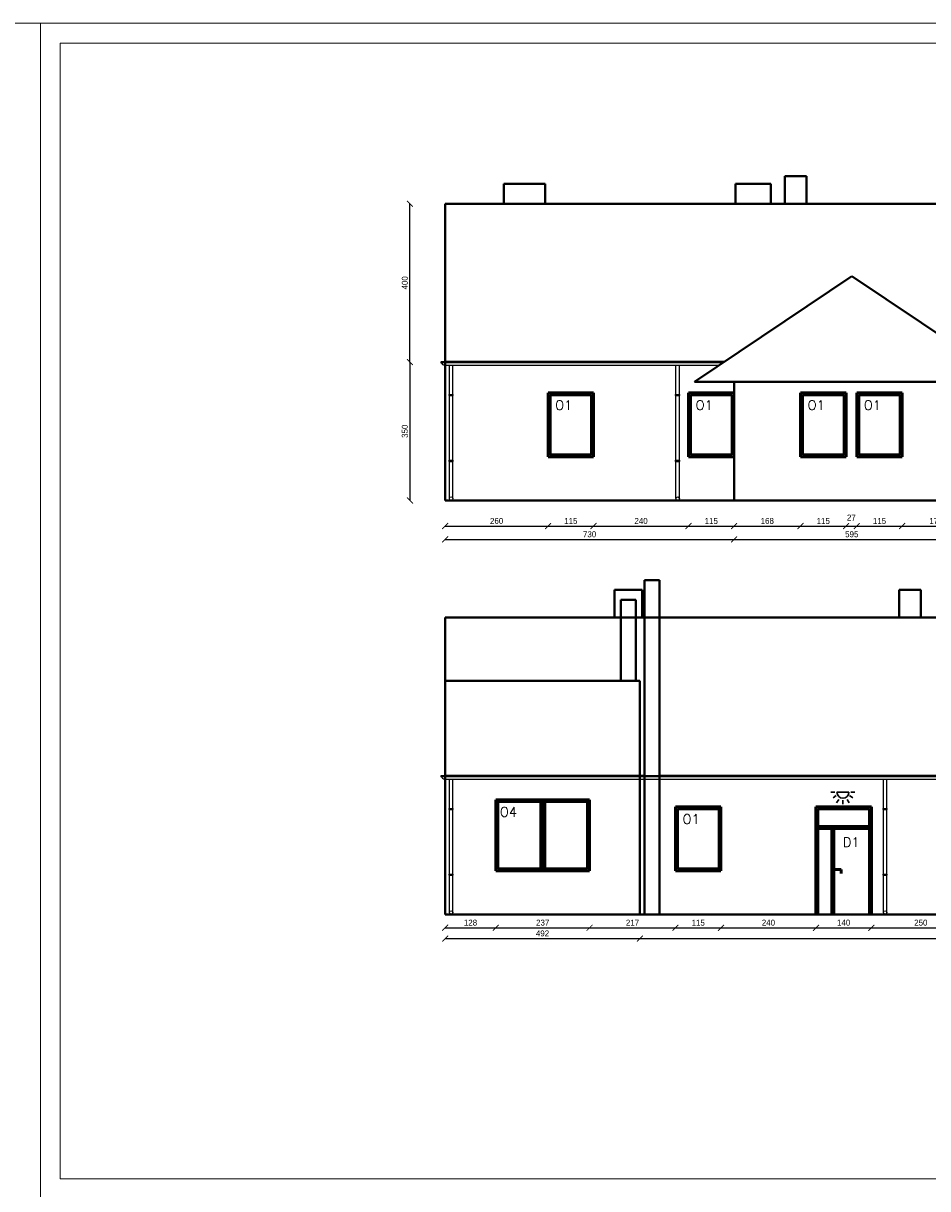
# Model space of a CAD drawing. Header units: millimetres. Extents: x 0 to 54826, y 42154 to 60442.
# Tile 16 of 64: x 30813 to 33098, y 51089 to 54034. Entities that reach past the tile are written whole.
import ezdxf

# ---------------------------------------------------------------- set-up
doc = ezdxf.new("R2010")
doc.units = ezdxf.units.MM
doc.layers.add('4', color=3, linetype='Continuous')
for name, color, linetype, lineweight in [('cienka', 3, 'Continuous', 18), ('gruba', 1, 'Continuous', 40), ('punkty świetlne', 3, 'Continuous', 30), ('stolarka', 2, 'Continuous', 50), ('wymiary', 251, 'Continuous', 15)]:
    doc.layers.add(name, color=color, linetype=linetype, lineweight=lineweight)
doc.styles.add('ROMANS1', font='romans.shx', dxfattribs={"height": 15})
doc.styles.get("Standard").update_dxf_attribs({"font": 'GOTHIC.TTF'})
doc.dimstyles.new('secemin', dxfattribs={"dimtxt": 15, "dimasz": 15, "dimexe": 1.25, "dimexo": 0.625, "dimgap": 5, "dimtad": 1, "dimdec": 0, "dimtxsty": 'Standard', "dimblk": 'ARCHTICK', "dimcen": 0, "dimse1": 1, "dimse2": 1, "dimclrd": 256, "dimclrt": 256, "dimadec": 0, "dimazin": 0, "dimtfac": 1, "dimtdec": 0, "dimtmove": 0, "dimatfit": 3, "dimfxl": 1, "dimtfillclr": 250, "dimarcsym": 1})

# ---------------------------------------------------------------- blocks, each defined once
blk = doc.blocks.new('_ArchTick')
at = {"color": 0, "linetype": 'ByBlock', "const_width": 0.15}
blk.add_lwpolyline([(-0.5, -0.5), (0.5, 0.5)], dxfattribs=at)
blk = doc.blocks.new('*D326')
at = {"layer": 'Defpoints', "color": 0, "transparency": 16777216}
for p in [(31878.6, 53178.4), (31789.6, 52828.4), (31878.6, 52828.4)]:
    blk.add_point(p, dxfattribs=at)
at = {"layer": 'wymiary', "lineweight": -2, "transparency": 16777216}
blk.add_line((31789.6, 53178.4), (31789.6, 52828.4), dxfattribs=at)
at = {"layer": 'wymiary', "lineweight": -2, "transparency": 16777216, "xscale": 15, "yscale": 15, "zscale": 15}
for p, rotation in [((31789.6, 53178.4), 90), ((31789.6, 52828.4), 270)]:
    blk.add_blockref('_ArchTick', p, dxfattribs=dict(at, rotation=rotation))
at = {"layer": 'wymiary', "transparency": 16777216, "insert": (31776.7, 53003.4), "char_height": 15, "attachment_point": 5, "rotation": 90}
blk.add_mtext('350', dxfattribs=at)
blk = doc.blocks.new('*D315')
at = {"layer": 'Defpoints', "color": 0, "transparency": 16777216}
for p in [(31878.6, 52935.6), (32138.6, 52938.4), (32138.6, 52763.9)]:
    blk.add_point(p, dxfattribs=at)
at = {"layer": 'wymiary', "lineweight": -2, "transparency": 16777216}
blk.add_line((31878.6, 52763.9), (32138.6, 52763.9), dxfattribs=at)
at = {"layer": 'wymiary', "lineweight": -2, "transparency": 16777216, "xscale": 15, "yscale": 15, "zscale": 15, "rotation": 180}
blk.add_blockref('_ArchTick', (31878.6, 52763.9), dxfattribs=at)
at = {"layer": 'wymiary', "lineweight": -2, "transparency": 16777216, "xscale": 15, "yscale": 15, "zscale": 15}
blk.add_blockref('_ArchTick', (32138.6, 52763.9), dxfattribs=at)
at = {"layer": 'wymiary', "transparency": 16777216, "insert": (32008.6, 52776.7), "char_height": 15, "attachment_point": 5}
blk.add_mtext('260', dxfattribs=at)
blk = doc.blocks.new('*D316')
at = {"layer": 'Defpoints', "color": 0, "transparency": 16777216}
for p in [(32138.6, 52938.4), (32253.6, 52938.4), (32253.6, 52763.9)]:
    blk.add_point(p, dxfattribs=at)
at = {"layer": 'wymiary', "lineweight": -2, "transparency": 16777216}
blk.add_line((32138.6, 52763.9), (32253.6, 52763.9), dxfattribs=at)
at = {"layer": 'wymiary', "lineweight": -2, "transparency": 16777216, "xscale": 15, "yscale": 15, "zscale": 15, "rotation": 180}
blk.add_blockref('_ArchTick', (32138.6, 52763.9), dxfattribs=at)
at = {"layer": 'wymiary', "lineweight": -2, "transparency": 16777216, "xscale": 15, "yscale": 15, "zscale": 15}
blk.add_blockref('_ArchTick', (32253.6, 52763.9), dxfattribs=at)
at = {"layer": 'wymiary', "transparency": 16777216, "insert": (32196.1, 52776.6), "char_height": 15, "attachment_point": 5}
blk.add_mtext('115', dxfattribs=at)
blk = doc.blocks.new('*D317')
at = {"layer": 'Defpoints', "color": 0, "transparency": 16777216}
for p in [(32253.6, 52938.4), (32493.6, 52938.4), (32493.6, 52763.9)]:
    blk.add_point(p, dxfattribs=at)
at = {"layer": 'wymiary', "lineweight": -2, "transparency": 16777216}
blk.add_line((32253.6, 52763.9), (32493.6, 52763.9), dxfattribs=at)
at = {"layer": 'wymiary', "lineweight": -2, "transparency": 16777216, "xscale": 15, "yscale": 15, "zscale": 15, "rotation": 180}
blk.add_blockref('_ArchTick', (32253.6, 52763.9), dxfattribs=at)
at = {"layer": 'wymiary', "lineweight": -2, "transparency": 16777216, "xscale": 15, "yscale": 15, "zscale": 15}
blk.add_blockref('_ArchTick', (32493.6, 52763.9), dxfattribs=at)
at = {"layer": 'wymiary', "transparency": 16777216, "insert": (32373.6, 52776.7), "char_height": 15, "attachment_point": 5}
blk.add_mtext('240', dxfattribs=at)
blk = doc.blocks.new('*D318')
at = {"layer": 'Defpoints', "color": 0, "transparency": 16777216}
for p in [(32493.6, 52938.4), (32608.6, 52938.4), (32608.6, 52763.9)]:
    blk.add_point(p, dxfattribs=at)
at = {"layer": 'wymiary', "lineweight": -2, "transparency": 16777216}
blk.add_line((32493.6, 52763.9), (32608.6, 52763.9), dxfattribs=at)
at = {"layer": 'wymiary', "lineweight": -2, "transparency": 16777216, "xscale": 15, "yscale": 15, "zscale": 15, "rotation": 180}
blk.add_blockref('_ArchTick', (32493.6, 52763.9), dxfattribs=at)
at = {"layer": 'wymiary', "lineweight": -2, "transparency": 16777216, "xscale": 15, "yscale": 15, "zscale": 15}
blk.add_blockref('_ArchTick', (32608.6, 52763.9), dxfattribs=at)
at = {"layer": 'wymiary', "transparency": 16777216, "insert": (32551.1, 52776.6), "char_height": 15, "attachment_point": 5}
blk.add_mtext('115', dxfattribs=at)
blk = doc.blocks.new('*D319')
at = {"layer": 'Defpoints', "color": 0, "transparency": 16777216}
for p in [(32608.6, 52938.4), (32776.6, 52938.4), (32776.6, 52763.9)]:
    blk.add_point(p, dxfattribs=at)
at = {"layer": 'wymiary', "lineweight": -2, "transparency": 16777216}
blk.add_line((32608.6, 52763.9), (32776.6, 52763.9), dxfattribs=at)
at = {"layer": 'wymiary', "lineweight": -2, "transparency": 16777216, "xscale": 15, "yscale": 15, "zscale": 15, "rotation": 180}
blk.add_blockref('_ArchTick', (32608.6, 52763.9), dxfattribs=at)
at = {"layer": 'wymiary', "lineweight": -2, "transparency": 16777216, "xscale": 15, "yscale": 15, "zscale": 15}
blk.add_blockref('_ArchTick', (32776.6, 52763.9), dxfattribs=at)
at = {"layer": 'wymiary', "transparency": 16777216, "insert": (32692.6, 52776.7), "char_height": 15, "attachment_point": 5}
blk.add_mtext('168', dxfattribs=at)
blk = doc.blocks.new('*D320')
at = {"layer": 'Defpoints', "color": 0, "transparency": 16777216}
for p in [(32776.6, 52938.4), (32891.6, 52938.4), (32891.6, 52763.9)]:
    blk.add_point(p, dxfattribs=at)
at = {"layer": 'wymiary', "lineweight": -2, "transparency": 16777216}
blk.add_line((32776.6, 52763.9), (32891.6, 52763.9), dxfattribs=at)
at = {"layer": 'wymiary', "lineweight": -2, "transparency": 16777216, "xscale": 15, "yscale": 15, "zscale": 15, "rotation": 180}
blk.add_blockref('_ArchTick', (32776.6, 52763.9), dxfattribs=at)
at = {"layer": 'wymiary', "lineweight": -2, "transparency": 16777216, "xscale": 15, "yscale": 15, "zscale": 15}
blk.add_blockref('_ArchTick', (32891.6, 52763.9), dxfattribs=at)
at = {"layer": 'wymiary', "transparency": 16777216, "insert": (32834.1, 52776.6), "char_height": 15, "attachment_point": 5}
blk.add_mtext('115', dxfattribs=at)
blk = doc.blocks.new('*D321')
at = {"layer": 'Defpoints', "color": 0, "transparency": 16777216}
for p in [(32891.6, 52938.4), (32918.6, 52938.4), (32918.6, 52763.9)]:
    blk.add_point(p, dxfattribs=at)
at = {"layer": 'wymiary', "lineweight": -2, "transparency": 16777216}
blk.add_line((32891.6, 52763.9), (32918.6, 52763.9), dxfattribs=at)
at = {"layer": 'wymiary', "lineweight": -2, "transparency": 16777216, "xscale": 15, "yscale": 15, "zscale": 15, "rotation": 180}
blk.add_blockref('_ArchTick', (32891.6, 52763.9), dxfattribs=at)
at = {"layer": 'wymiary', "lineweight": -2, "transparency": 16777216, "xscale": 15, "yscale": 15, "zscale": 15}
blk.add_blockref('_ArchTick', (32918.6, 52763.9), dxfattribs=at)
at = {"layer": 'wymiary', "transparency": 16777216, "insert": (32905.1, 52785.2), "char_height": 15, "attachment_point": 5}
blk.add_mtext('27', dxfattribs=at)
blk = doc.blocks.new('*D327')
at = {"layer": 'Defpoints', "color": 0, "transparency": 16777216}
for p in [(32918.6, 52938.4), (33033.6, 52938.4), (33033.6, 52763.9)]:
    blk.add_point(p, dxfattribs=at)
at = {"layer": 'wymiary', "lineweight": -2, "transparency": 16777216}
blk.add_line((32918.6, 52763.9), (33033.6, 52763.9), dxfattribs=at)
at = {"layer": 'wymiary', "lineweight": -2, "transparency": 16777216, "xscale": 15, "yscale": 15, "zscale": 15, "rotation": 180}
blk.add_blockref('_ArchTick', (32918.6, 52763.9), dxfattribs=at)
at = {"layer": 'wymiary', "lineweight": -2, "transparency": 16777216, "xscale": 15, "yscale": 15, "zscale": 15}
blk.add_blockref('_ArchTick', (33033.6, 52763.9), dxfattribs=at)
at = {"layer": 'wymiary', "transparency": 16777216, "insert": (32976.1, 52776.6), "char_height": 15, "attachment_point": 5}
blk.add_mtext('115', dxfattribs=at)
blk = doc.blocks.new('*D328')
at = {"layer": 'Defpoints', "color": 0, "transparency": 16777216}
for p in [(33033.6, 52938.4), (33203.6, 52828.4), (33203.6, 52763.9)]:
    blk.add_point(p, dxfattribs=at)
at = {"layer": 'wymiary', "lineweight": -2, "transparency": 16777216}
blk.add_line((33033.6, 52763.9), (33203.6, 52763.9), dxfattribs=at)
at = {"layer": 'wymiary', "lineweight": -2, "transparency": 16777216, "xscale": 15, "yscale": 15, "zscale": 15, "rotation": 180}
blk.add_blockref('_ArchTick', (33033.6, 52763.9), dxfattribs=at)
at = {"layer": 'wymiary', "lineweight": -2, "transparency": 16777216, "xscale": 15, "yscale": 15, "zscale": 15}
blk.add_blockref('_ArchTick', (33203.6, 52763.9), dxfattribs=at)
at = {"layer": 'wymiary', "transparency": 16777216, "insert": (33118.6, 52776.7), "char_height": 15, "attachment_point": 5}
blk.add_mtext('170', dxfattribs=at)
blk = doc.blocks.new('*D312')
at = {"layer": 'Defpoints', "color": 0, "transparency": 16777216}
for p in [(31878.6, 52841), (32608.6, 52841), (32608.6, 52730.1)]:
    blk.add_point(p, dxfattribs=at)
at = {"layer": 'wymiary', "lineweight": -2, "transparency": 16777216}
blk.add_line((31878.6, 52730.1), (32608.6, 52730.1), dxfattribs=at)
at = {"layer": 'wymiary', "lineweight": -2, "transparency": 16777216, "xscale": 15, "yscale": 15, "zscale": 15, "rotation": 180}
blk.add_blockref('_ArchTick', (31878.6, 52730.1), dxfattribs=at)
at = {"layer": 'wymiary', "lineweight": -2, "transparency": 16777216, "xscale": 15, "yscale": 15, "zscale": 15}
blk.add_blockref('_ArchTick', (32608.6, 52730.1), dxfattribs=at)
at = {"layer": 'wymiary', "transparency": 16777216, "insert": (32243.6, 52743), "char_height": 15, "attachment_point": 5}
blk.add_mtext('730', dxfattribs=at)
blk = doc.blocks.new('*D313')
at = {"layer": 'Defpoints', "color": 0, "transparency": 16777216}
for p in [(32608.6, 52841), (33203.6, 52841), (33203.6, 52730.1)]:
    blk.add_point(p, dxfattribs=at)
at = {"layer": 'wymiary', "lineweight": -2, "transparency": 16777216}
blk.add_line((32608.6, 52730.1), (33203.6, 52730.1), dxfattribs=at)
at = {"layer": 'wymiary', "lineweight": -2, "transparency": 16777216, "xscale": 15, "yscale": 15, "zscale": 15, "rotation": 180}
blk.add_blockref('_ArchTick', (32608.6, 52730.1), dxfattribs=at)
at = {"layer": 'wymiary', "lineweight": -2, "transparency": 16777216, "xscale": 15, "yscale": 15, "zscale": 15}
blk.add_blockref('_ArchTick', (33203.6, 52730.1), dxfattribs=at)
at = {"layer": 'wymiary', "transparency": 16777216, "insert": (32906.1, 52743), "char_height": 15, "attachment_point": 5}
blk.add_mtext('595', dxfattribs=at)
blk = doc.blocks.new('*D323')
at = {"layer": 'Defpoints', "color": 0, "transparency": 16777216}
for p in [(31789.6, 53578.4), (31878.6, 53578.4), (31878.6, 53178.4)]:
    blk.add_point(p, dxfattribs=at)
at = {"layer": 'wymiary', "lineweight": -2, "transparency": 16777216}
blk.add_line((31789.6, 53178.4), (31789.6, 53578.4), dxfattribs=at)
at = {"layer": 'wymiary', "lineweight": -2, "transparency": 16777216, "xscale": 15, "yscale": 15, "zscale": 15}
for p, rotation in [((31789.6, 53578.4), 90), ((31789.6, 53178.4), 270)]:
    blk.add_blockref('_ArchTick', p, dxfattribs=dict(at, rotation=rotation))
at = {"layer": 'wymiary', "transparency": 16777216, "insert": (31776.7, 53378.4), "char_height": 15, "attachment_point": 5, "rotation": 90}
blk.add_mtext('400', dxfattribs=at)
blk = doc.blocks.new('*D324')
at = {"layer": 'Defpoints', "color": 0, "transparency": 16777216}
for p in [(32006.6, 51892.4), (31878.6, 51782.4), (32006.6, 51748.7)]:
    blk.add_point(p, dxfattribs=at)
at = {"layer": 'wymiary', "lineweight": -2, "transparency": 16777216}
blk.add_line((31878.6, 51748.7), (32006.6, 51748.7), dxfattribs=at)
at = {"layer": 'wymiary', "lineweight": -2, "transparency": 16777216, "xscale": 15, "yscale": 15, "zscale": 15, "rotation": 180}
blk.add_blockref('_ArchTick', (31878.6, 51748.7), dxfattribs=at)
at = {"layer": 'wymiary', "lineweight": -2, "transparency": 16777216, "xscale": 15, "yscale": 15, "zscale": 15}
blk.add_blockref('_ArchTick', (32006.6, 51748.7), dxfattribs=at)
at = {"layer": 'wymiary', "transparency": 16777216, "insert": (31942.6, 51761.6), "char_height": 15, "attachment_point": 5}
blk.add_mtext('128', dxfattribs=at)
blk = doc.blocks.new('*D325')
at = {"layer": 'Defpoints', "color": 0, "transparency": 16777216}
for p in [(32006.6, 51892.4), (32243.6, 51892.4), (32243.6, 51748.7)]:
    blk.add_point(p, dxfattribs=at)
at = {"layer": 'wymiary', "lineweight": -2, "transparency": 16777216}
blk.add_line((32006.6, 51748.7), (32243.6, 51748.7), dxfattribs=at)
at = {"layer": 'wymiary', "lineweight": -2, "transparency": 16777216, "xscale": 15, "yscale": 15, "zscale": 15, "rotation": 180}
blk.add_blockref('_ArchTick', (32006.6, 51748.7), dxfattribs=at)
at = {"layer": 'wymiary', "lineweight": -2, "transparency": 16777216, "xscale": 15, "yscale": 15, "zscale": 15}
blk.add_blockref('_ArchTick', (32243.6, 51748.7), dxfattribs=at)
at = {"layer": 'wymiary', "transparency": 16777216, "insert": (32125.1, 51761.6), "char_height": 15, "attachment_point": 5}
blk.add_mtext('237', dxfattribs=at)
blk = doc.blocks.new('*D338')
at = {"layer": 'Defpoints', "color": 0, "transparency": 16777216}
for p in [(32243.6, 51892.4), (32460.6, 51892.4), (32460.6, 51748.7)]:
    blk.add_point(p, dxfattribs=at)
at = {"layer": 'wymiary', "lineweight": -2, "transparency": 16777216}
blk.add_line((32243.6, 51748.7), (32460.6, 51748.7), dxfattribs=at)
at = {"layer": 'wymiary', "lineweight": -2, "transparency": 16777216, "xscale": 15, "yscale": 15, "zscale": 15, "rotation": 180}
blk.add_blockref('_ArchTick', (32243.6, 51748.7), dxfattribs=at)
at = {"layer": 'wymiary', "lineweight": -2, "transparency": 16777216, "xscale": 15, "yscale": 15, "zscale": 15}
blk.add_blockref('_ArchTick', (32460.6, 51748.7), dxfattribs=at)
at = {"layer": 'wymiary', "transparency": 16777216, "insert": (32352.1, 51761.6), "char_height": 15, "attachment_point": 5}
blk.add_mtext('217', dxfattribs=at)
blk = doc.blocks.new('*D339')
at = {"layer": 'Defpoints', "color": 0, "transparency": 16777216}
for p in [(32460.6, 51892.4), (32575.6, 51892.4), (32575.6, 51748.7)]:
    blk.add_point(p, dxfattribs=at)
at = {"layer": 'wymiary', "lineweight": -2, "transparency": 16777216}
blk.add_line((32460.6, 51748.7), (32575.6, 51748.7), dxfattribs=at)
at = {"layer": 'wymiary', "lineweight": -2, "transparency": 16777216, "xscale": 15, "yscale": 15, "zscale": 15, "rotation": 180}
blk.add_blockref('_ArchTick', (32460.6, 51748.7), dxfattribs=at)
at = {"layer": 'wymiary', "lineweight": -2, "transparency": 16777216, "xscale": 15, "yscale": 15, "zscale": 15}
blk.add_blockref('_ArchTick', (32575.6, 51748.7), dxfattribs=at)
at = {"layer": 'wymiary', "transparency": 16777216, "insert": (32518.1, 51761.4), "char_height": 15, "attachment_point": 5}
blk.add_mtext('115', dxfattribs=at)
blk = doc.blocks.new('*D340')
at = {"layer": 'Defpoints', "color": 0, "transparency": 16777216}
for p in [(32575.6, 51892.4), (32815.6, 51782.4), (32815.6, 51748.7)]:
    blk.add_point(p, dxfattribs=at)
at = {"layer": 'wymiary', "lineweight": -2, "transparency": 16777216}
blk.add_line((32575.6, 51748.7), (32815.6, 51748.7), dxfattribs=at)
at = {"layer": 'wymiary', "lineweight": -2, "transparency": 16777216, "xscale": 15, "yscale": 15, "zscale": 15, "rotation": 180}
blk.add_blockref('_ArchTick', (32575.6, 51748.7), dxfattribs=at)
at = {"layer": 'wymiary', "lineweight": -2, "transparency": 16777216, "xscale": 15, "yscale": 15, "zscale": 15}
blk.add_blockref('_ArchTick', (32815.6, 51748.7), dxfattribs=at)
at = {"layer": 'wymiary', "transparency": 16777216, "insert": (32695.6, 51761.6), "char_height": 15, "attachment_point": 5}
blk.add_mtext('240', dxfattribs=at)
blk = doc.blocks.new('*D341')
at = {"layer": 'Defpoints', "color": 0, "transparency": 16777216}
for p in [(32815.6, 51782.4), (32955.6, 51782.4), (32955.6, 51748.7)]:
    blk.add_point(p, dxfattribs=at)
at = {"layer": 'wymiary', "lineweight": -2, "transparency": 16777216}
blk.add_line((32815.6, 51748.7), (32955.6, 51748.7), dxfattribs=at)
at = {"layer": 'wymiary', "lineweight": -2, "transparency": 16777216, "xscale": 15, "yscale": 15, "zscale": 15, "rotation": 180}
blk.add_blockref('_ArchTick', (32815.6, 51748.7), dxfattribs=at)
at = {"layer": 'wymiary', "lineweight": -2, "transparency": 16777216, "xscale": 15, "yscale": 15, "zscale": 15}
blk.add_blockref('_ArchTick', (32955.6, 51748.7), dxfattribs=at)
at = {"layer": 'wymiary', "transparency": 16777216, "insert": (32885.6, 51761.6), "char_height": 15, "attachment_point": 5}
blk.add_mtext('140', dxfattribs=at)
blk = doc.blocks.new('*D342')
at = {"layer": 'Defpoints', "color": 0, "transparency": 16777216}
for p in [(33205.6, 51892.4), (32955.6, 51782.4), (33205.6, 51748.7)]:
    blk.add_point(p, dxfattribs=at)
at = {"layer": 'wymiary', "lineweight": -2, "transparency": 16777216}
blk.add_line((32955.6, 51748.7), (33205.6, 51748.7), dxfattribs=at)
at = {"layer": 'wymiary', "lineweight": -2, "transparency": 16777216, "xscale": 15, "yscale": 15, "zscale": 15, "rotation": 180}
blk.add_blockref('_ArchTick', (32955.6, 51748.7), dxfattribs=at)
at = {"layer": 'wymiary', "lineweight": -2, "transparency": 16777216, "xscale": 15, "yscale": 15, "zscale": 15}
blk.add_blockref('_ArchTick', (33205.6, 51748.7), dxfattribs=at)
at = {"layer": 'wymiary', "transparency": 16777216, "insert": (33080.6, 51761.6), "char_height": 15, "attachment_point": 5}
blk.add_mtext('250', dxfattribs=at)
blk = doc.blocks.new('*D336')
at = {"layer": 'Defpoints', "color": 0, "transparency": 16777216}
for p in [(31878.6, 51782.4), (32370.6, 51782.4), (32370.6, 51721.4)]:
    blk.add_point(p, dxfattribs=at)
at = {"layer": 'wymiary', "lineweight": -2, "transparency": 16777216}
blk.add_line((31878.6, 51721.4), (32370.6, 51721.4), dxfattribs=at)
at = {"layer": 'wymiary', "lineweight": -2, "transparency": 16777216, "xscale": 15, "yscale": 15, "zscale": 15, "rotation": 180}
blk.add_blockref('_ArchTick', (31878.6, 51721.4), dxfattribs=at)
at = {"layer": 'wymiary', "lineweight": -2, "transparency": 16777216, "xscale": 15, "yscale": 15, "zscale": 15}
blk.add_blockref('_ArchTick', (32370.6, 51721.4), dxfattribs=at)
at = {"layer": 'wymiary', "transparency": 16777216, "insert": (32124.6, 51734.3), "char_height": 15, "attachment_point": 5}
blk.add_mtext('492', dxfattribs=at)
blk = doc.blocks.new('*D337')
at = {"layer": 'Defpoints', "color": 0, "transparency": 16777216}
for p in [(32370.6, 51782.4), (33938.6, 51782.4), (33938.6, 51721.4)]:
    blk.add_point(p, dxfattribs=at)
at = {"layer": 'wymiary', "lineweight": -2, "transparency": 16777216}
blk.add_line((32370.6, 51721.4), (33938.6, 51721.4), dxfattribs=at)
at = {"layer": 'wymiary', "lineweight": -2, "transparency": 16777216, "xscale": 15, "yscale": 15, "zscale": 15, "rotation": 180}
blk.add_blockref('_ArchTick', (32370.6, 51721.4), dxfattribs=at)
at = {"layer": 'wymiary', "lineweight": -2, "transparency": 16777216, "xscale": 15, "yscale": 15, "zscale": 15}
blk.add_blockref('_ArchTick', (33938.6, 51721.4), dxfattribs=at)
at = {"layer": 'wymiary', "transparency": 16777216, "insert": (33154.6, 51734.3), "char_height": 15, "attachment_point": 5}
blk.add_mtext('1568', dxfattribs=at)

msp = doc.modelspace()

# ---------------------------------------------------------------- linework, layer by layer
at = {"layer": '4'}
for p, q in [((32583.061, 53178.427), (31868.486, 53178.427)), ((32580.076, 53176.422), (31869.697, 53176.448)), ((31875.84, 53170.367), (32571.065, 53170.369)), ((31889.403, 52833.448), (31889.403, 53170.378)), ((31898.103, 52833.666), (31898.103, 53170.378)), ((32461.852, 52833.439), (32461.852, 53170.369)), ((32470.552, 52833.657), (32470.552, 53170.369)), ((31888.403, 53096.392), (31899.103, 53096.392)), ((31888.403, 53093.392), (31888.403, 53096.392)), ((31888.403, 53093.392), (31899.103, 53093.392)), ((31899.103, 53093.392), (31899.103, 53096.392)), ((32460.852, 53096.383), (32471.552, 53096.383)), ((32460.852, 53093.383), (32460.852, 53096.383)), ((32460.852, 53093.383), (32471.552, 53093.383)), ((32471.552, 53093.383), (32471.552, 53096.383)), ((31888.403, 52930.265), (31899.103, 52930.265)), ((31888.403, 52927.265), (31888.403, 52930.265)), ((31888.403, 52927.265), (31899.103, 52927.265)), ((31899.103, 52927.265), (31899.103, 52930.265)), ((32460.852, 52930.256), (32471.552, 52930.256)), ((32460.852, 52927.256), (32460.852, 52930.256)), ((32460.852, 52927.256), (32471.552, 52927.256)), ((32471.552, 52927.256), (32471.552, 52930.256)), ((33948.513, 52132.356), (31868.486, 52132.356)), ((33947.335, 52130.301), (31869.697, 52130.378)), ((31875.84, 52124.296), (33940.027, 52124.303)), ((31889.403, 51787.377), (31889.403, 52124.307)), ((31898.103, 51787.595), (31898.103, 52124.307)), ((32986.242, 51787.384), (32986.242, 52124.314)), ((32994.942, 51787.602), (32994.942, 52124.313)), ((31888.403, 52050.321), (31899.103, 52050.321)), ((31888.403, 52047.321), (31888.403, 52050.321)), ((31888.403, 52047.321), (31899.103, 52047.321)), ((31899.103, 52047.321), (31899.103, 52050.321)), ((32985.242, 52050.328), (32995.942, 52050.328)), ((32985.242, 52047.328), (32985.242, 52050.328)), ((32985.242, 52047.328), (32995.942, 52047.328)), ((32995.942, 52047.328), (32995.942, 52050.328)), ((31888.403, 51884.194), (31899.103, 51884.194)), ((31888.403, 51881.194), (31888.403, 51884.194)), ((31888.403, 51881.194), (31899.103, 51881.194)), ((31899.103, 51881.194), (31899.103, 51884.194)), ((32985.242, 51884.2), (32995.942, 51884.2)), ((32985.242, 51881.2), (32985.242, 51884.2)), ((32985.242, 51881.2), (32995.942, 51881.2)), ((32995.942, 51881.2), (32995.942, 51884.2))]:
    msp.add_line(p, q, dxfattribs=at)
for centre in [(31893.752, 52833.557), (32466.201, 52833.329), (31893.752, 51787.486), (32990.591, 51787.493)]:
    msp.add_circle(centre, 4.35, dxfattribs=at)
for centre, radius, start, end in [((31868.484, 53177.427), 1, 1.494715, 312.615998), ((31876.977, 53177.774), 7.4, 182.39401, 270), ((31877.343, 53177.774), 7.8, 190.357102, 215.065682), ((31868.484, 52131.356), 1, 1.494715, 312.615998), ((31876.977, 52131.703), 7.4, 182.39401, 270), ((31877.343, 52131.703), 7.8, 190.357102, 215.065682)]:
    msp.add_arc(centre, radius, start, end, dxfattribs=at)
at = {"layer": 'cienka'}
for p, q in [((26656.075, 54034.309), (30856.075, 54034.309)), ((30856.075, 54034.309), (30856.075, 51064.309)), ((30856.075, 51064.309), (30856.075, 54034.309)), ((30856.075, 54034.309), (35056.075, 54034.309)), ((30906.075, 51114.309), (30906.075, 53984.309)), ((30906.075, 53984.309), (35006.075, 53984.309)), ((35006.075, 51114.309), (30906.075, 51114.309))]:
    msp.add_line(p, q, dxfattribs=at)
at = {"layer": 'gruba'}
for p, q in [((32791.622, 53648.427), (32736.622, 53648.427)), ((32736.622, 53578.427), (32736.622, 53648.427)), ((32791.622, 53578.427), (32791.622, 53648.427)), ((32026.622, 53578.427), (32026.622, 53628.427)), ((32131.622, 53628.427), (32026.622, 53628.427)), ((32131.622, 53578.427), (32131.622, 53628.427)), ((32611.929, 53578.427), (32611.929, 53628.427)), ((32701.929, 53628.427), (32611.929, 53628.427)), ((32701.929, 53578.427), (32701.929, 53628.427)), ((33938.622, 53578.427), (31878.622, 53578.427)), ((31878.622, 53578.427), (31878.622, 53178.427)), ((32508.622, 53128.427), (32906.122, 53395.427)), ((33303.622, 53128.427), (32906.122, 53395.427)), ((32583.061, 53178.427), (31878.622, 53178.427)), ((31878.622, 52828.427), (31878.622, 53178.427)), ((32608.622, 53128.427), (32508.622, 53128.427)), ((32608.622, 52828.427), (32608.622, 53128.427)), ((32608.622, 53128.427), (33203.622, 53128.427)), ((32608.622, 53100.427), (32608.622, 52938.427)), ((31878.622, 52828.427), (32105.622, 52828.427)), ((32105.622, 52828.427), (32220.622, 52828.427)), ((32220.622, 52828.427), (32460.622, 52828.427)), ((32460.622, 52828.427), (32608.622, 52828.427)), ((32608.622, 52828.427), (33203.622, 52828.427)), ((32382.622, 52129.356), (32382.622, 52627.456)), ((32382.622, 52627.456), (32420.622, 52627.456)), ((32420.622, 52627.456), (32420.622, 52129.356)), ((32306.622, 52532.356), (32306.622, 52602.662)), ((32306.622, 52602.662), (32376.622, 52602.662)), ((32376.622, 52602.662), (32376.622, 52532.356)), ((33025.622, 52532.356), (33025.622, 52602.356)), ((33025.622, 52602.356), (33080.622, 52602.356)), ((33080.622, 52532.356), (33080.622, 52602.356)), ((32322.622, 52372.356), (32322.622, 52577.456)), ((32322.622, 52577.456), (32360.622, 52577.456)), ((32360.622, 52577.456), (32360.622, 52372.356)), ((31878.622, 52129.356), (31878.622, 52532.356)), ((31878.622, 52532.356), (33938.622, 52532.356)), ((32370.622, 52372.356), (31878.622, 52372.356)), ((32370.622, 52129.356), (32370.622, 52372.356)), ((32370.622, 52132.356), (31878.622, 52132.356)), ((31878.622, 52129.356), (31878.622, 51782.356)), ((32382.622, 52132.356), (32370.622, 52132.356)), ((32370.622, 51782.356), (32370.622, 52129.356)), ((32382.622, 51782.356), (32382.622, 52129.356)), ((33938.622, 52132.356), (32420.622, 52132.356)), ((32420.622, 51782.356), (32420.622, 52129.356)), ((31878.622, 51782.356), (32370.622, 51782.356)), ((31878.622, 51782.356), (32006.622, 51782.356)), ((32370.622, 51782.356), (32382.622, 51782.356)), ((32382.622, 51782.356), (32574.622, 51782.356)), ((32574.622, 51782.356), (32955.622, 51782.356)), ((32955.622, 51782.356), (33205.622, 51782.356))]:
    msp.add_line(p, q, dxfattribs=at)
at = {"layer": 'punkty świetlne'}
for p, q in [((32863.621, 52091.173), (32853.621, 52091.173)), ((32866.522, 52082.937), (32858.69, 52076.719)), ((32873.129, 52072.722), (32867.816, 52064.25)), ((32868.621, 52091.173), (32898.621, 52091.173)), ((32883.621, 52071.173), (32883.621, 52061.173)), ((32894.114, 52072.722), (32899.427, 52064.25)), ((32900.721, 52082.937), (32908.553, 52076.719)), ((32903.621, 52091.173), (32913.621, 52091.173))]:
    msp.add_line(p, q, dxfattribs=at)
msp.add_arc((32883.621, 52091.173), 15, 180, 0, dxfattribs=at)
at = {"layer": 'stolarka'}
for p, q in [((32138.622, 53100.427), (32138.622, 52938.427)), ((32253.622, 53100.427), (32138.622, 53100.427)), ((32253.622, 53100.427), (32253.622, 52938.427)), ((32493.622, 53100.427), (32493.622, 52938.427)), ((32608.622, 53100.427), (32493.622, 53100.427)), ((32776.622, 53100.427), (32776.622, 52938.427)), ((32891.622, 53100.427), (32776.622, 53100.427)), ((32891.622, 53100.427), (32891.622, 52938.427)), ((32918.622, 53100.427), (32918.622, 52938.427)), ((33033.622, 53100.427), (32918.622, 53100.427)), ((33033.622, 53100.427), (33033.622, 52938.427)), ((32143.622, 53095.427), (32143.622, 52943.427)), ((32248.622, 53095.427), (32143.622, 53095.427)), ((32248.622, 53095.427), (32248.622, 52943.427)), ((32498.622, 53095.427), (32498.622, 52943.427)), ((32603.622, 53095.427), (32498.622, 53095.427)), ((32603.622, 53095.427), (32603.622, 52943.427)), ((32781.622, 53095.427), (32781.622, 52943.427)), ((32886.622, 53095.427), (32781.622, 53095.427)), ((32886.622, 53095.427), (32886.622, 52943.427)), ((32923.622, 53095.427), (32923.622, 52943.427)), ((33028.622, 53095.427), (32923.622, 53095.427)), ((33028.622, 53095.427), (33028.622, 52943.427)), ((32253.622, 52938.427), (32138.622, 52938.427)), ((32248.622, 52943.427), (32143.622, 52943.427)), ((32608.622, 52938.427), (32493.622, 52938.427)), ((32603.622, 52943.427), (32498.622, 52943.427)), ((32891.622, 52938.427), (32776.622, 52938.427)), ((32886.622, 52943.427), (32781.622, 52943.427)), ((33033.622, 52938.427), (32918.622, 52938.427)), ((33028.622, 52943.427), (32923.622, 52943.427)), ((32243.622, 52072.356), (32006.622, 52072.356)), ((32006.622, 52072.356), (32006.622, 51892.356)), ((32243.622, 51892.356), (32243.622, 52072.356)), ((32011.622, 52067.356), (32011.622, 51897.356)), ((32238.622, 52067.356), (32011.622, 52067.356)), ((32120.122, 52067.356), (32120.122, 51897.356)), ((32125.122, 52067.356), (32125.122, 51897.356)), ((32125.122, 52067.356), (32125.122, 51897.356)), ((32130.122, 52067.356), (32130.122, 51897.356)), ((32238.622, 51897.356), (32238.622, 52067.356)), ((32460.622, 51892.356), (32460.622, 52054.356)), ((32460.622, 52054.356), (32575.622, 52054.356)), ((32465.622, 52049.356), (32465.622, 51897.356)), ((32570.622, 52049.356), (32465.622, 52049.356)), ((32570.622, 52049.356), (32570.622, 51897.356)), ((32575.622, 51892.356), (32575.622, 52054.356)), ((32815.622, 51782.356), (32815.622, 52054.356)), ((32815.622, 52054.356), (32955.622, 52054.356)), ((32820.622, 51782.356), (32820.622, 52049.356)), ((32820.622, 52049.356), (32950.622, 52049.356)), ((32950.622, 51782.356), (32950.622, 52049.356)), ((32955.622, 51782.356), (32955.622, 52054.356)), ((32820.622, 52004.356), (32950.622, 52004.356)), ((32820.622, 51999.356), (32950.622, 51999.356)), ((32855.622, 51782.356), (32855.622, 51999.356)), ((32860.622, 51782.356), (32860.622, 51999.356)), ((32006.622, 51892.356), (32243.622, 51892.356)), ((32011.622, 51897.356), (32238.622, 51897.356)), ((32460.622, 51892.356), (32575.622, 51892.356)), ((32570.622, 51897.356), (32465.622, 51897.356)), ((32865.043, 51895.694), (32879.214, 51895.694)), ((32879.214, 51895.694), (32879.214, 51886.134))]:
    msp.add_line(p, q, dxfattribs=at)

# ---------------------------------------------------------------- texts
at = {"layer": 'cienka', "char_height": 24, "width": 724.80663, "attachment_point": 1, "style": 'ROMANS1'}
for s, insert in [('O1', (32156.533, 53081.45)), ('O1', (32511.533, 53081.45)), ('O1', (32794.533, 53081.45)), ('O1', (32936.533, 53081.45)), ('O4', (32016.992, 52053.379)), ('O1', (32478.533, 52035.379)), ('D1', (32883.693, 51976.923))]:
    msp.add_mtext(s, dxfattribs=dict(at, insert=insert))

# ---------------------------------------------------------------- dimensions: what is measured, and where the dimension line sits
at = {"layer": 'wymiary'}
for base, p2, picture, middle in [((31789.61, 53578.427), (31878.622, 53578.427), '*D323', (31776.733, 53378.427)), ((31789.61, 52828.427), (31878.622, 52828.427), '*D326', (31776.733, 53003.427))]:
    dim = msp.add_linear_dim(base=base, p1=(31878.622, 53178.427), p2=p2, angle=90, dimstyle='secemin', dxfattribs=at)
    dim.commit()
    dim.dimension.update_dxf_attribs({"geometry": picture, "text_midpoint": middle})
for base, p1, p2, picture, middle in [((32138.622, 52763.864), (31878.622, 52935.579), (32138.622, 52938.427), '*D315', (32008.622, 52776.741)), ((32608.622, 52730.076), (31878.622, 52841.017), (32608.622, 52841.017), '*D312', (32243.622, 52742.953)), ((32006.622, 51748.685), (31878.622, 51782.356), (32006.622, 51892.356), '*D324', (31942.622, 51761.563)), ((32370.622, 51721.445), (31878.622, 51782.356), (32370.622, 51782.356), '*D336', (32124.622, 51734.322))]:
    dim = msp.add_linear_dim(base=base, p1=p1, p2=p2, dimstyle='secemin', dxfattribs=at)
    dim.commit()
    dim.dimension.update_dxf_attribs({"geometry": picture, "text_midpoint": middle})
for base, p1, p2, picture, middle in [((32253.622, 52763.864), (32138.622, 52938.427), (32253.622, 52938.427), '*D316', (32196.122, 52776.552)), ((32493.622, 52763.864), (32253.622, 52938.427), (32493.622, 52938.427), '*D317', (32373.622, 52776.741)), ((32608.622, 52763.864), (32493.622, 52938.427), (32608.622, 52938.427), '*D318', (32551.122, 52776.552)), ((32776.622, 52763.864), (32608.622, 52938.427), (32776.622, 52938.427), '*D319', (32692.622, 52776.741)), ((32891.622, 52763.864), (32776.622, 52938.427), (32891.622, 52938.427), '*D320', (32834.122, 52776.552)), ((33033.622, 52763.864), (32918.622, 52938.427), (33033.622, 52938.427), '*D327', (32976.122, 52776.552)), ((33203.622, 52763.864), (33033.622, 52938.427), (33203.622, 52828.427), '*D328', (33118.622, 52776.741)), ((33203.622, 52730.076), (32608.622, 52841.017), (33203.622, 52841.017), '*D313', (32906.122, 52742.953)), ((32243.622, 51748.685), (32006.622, 51892.356), (32243.622, 51892.356), '*D325', (32125.122, 51761.563)), ((32460.622, 51748.685), (32243.622, 51892.356), (32460.622, 51892.356), '*D338', (32352.122, 51761.563)), ((32575.622, 51748.685), (32460.622, 51892.356), (32575.622, 51892.356), '*D339', (32518.122, 51761.374)), ((32815.622, 51748.685), (32575.622, 51892.356), (32815.622, 51782.356), '*D340', (32695.622, 51761.563)), ((33205.622, 51748.685), (32955.622, 51782.356), (33205.622, 51892.356), '*D342', (33080.622, 51761.563)), ((33938.622, 51721.445), (32370.622, 51782.356), (33938.622, 51782.356), '*D337', (33154.622, 51734.322)), ((32955.622, 51748.685), (32815.622, 51782.356), (32955.622, 51782.356), '*D341', (32885.622, 51761.563))]:
    dim = msp.add_linear_dim(base=base, p1=p1, p2=p2, dimstyle='secemin', override={"dimtmove": 1}, dxfattribs=at)
    dim.commit()
    dim.dimension.update_dxf_attribs({"geometry": picture, "text_midpoint": middle})
dim = msp.add_linear_dim(base=(32918.622, 52763.864), p1=(32891.622, 52938.427), p2=(32918.622, 52938.427), dimstyle='secemin', override={"dimtmove": 1}, dxfattribs=at)
dim.commit()
dim.dimension.update_dxf_attribs({"geometry": '*D321', "text_midpoint": (32905.122, 52772.306), "dimtype": 160})

doc.saveas('drawing.dxf')
